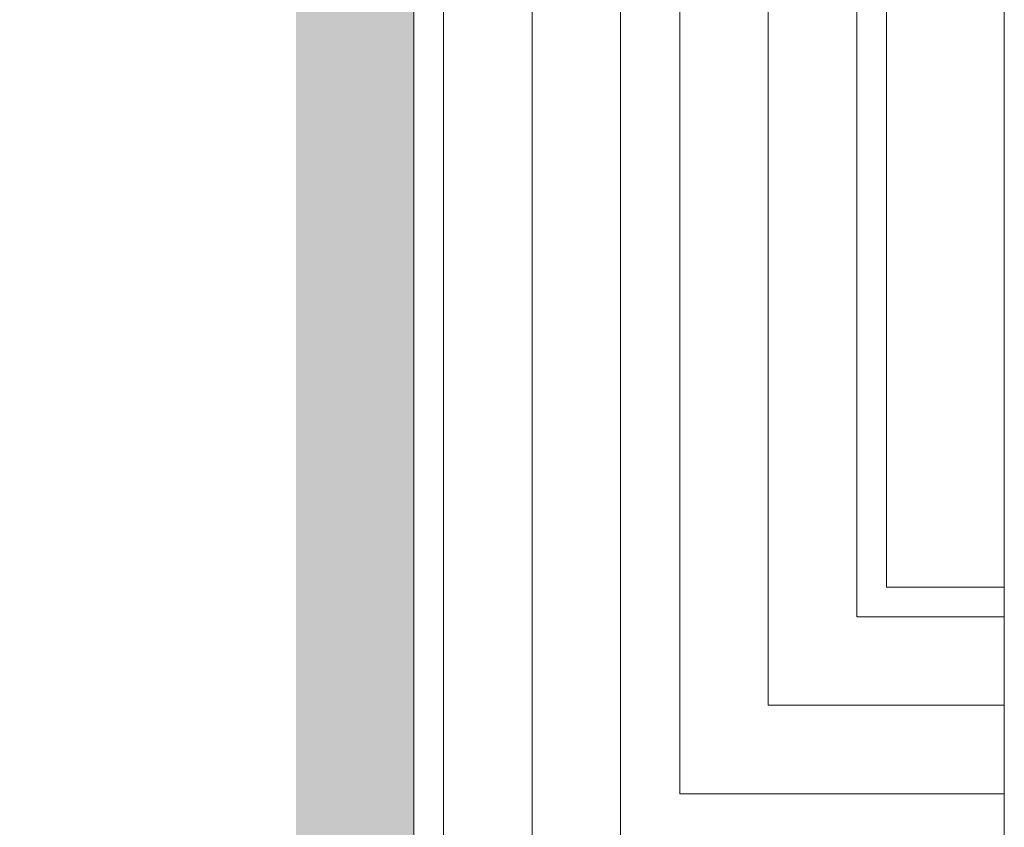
# Model space of a CAD drawing. Header units: millimetres. Extents: x -6792 to 22441, y -13430 to 4653.
# Tile 47 of 256: x -4169 to -4127, y -10083 to -10049. Entities that reach past the tile are written whole.
import ezdxf

# ---------------------------------------------------------------- set-up
doc = ezdxf.new("R2010")
doc.units = ezdxf.units.MM
for name, color, linetype, lineweight in [('_A_KOLORYSTYKA ŚCIAN', 40, 'Continuous', 5), ('_A_WIDOK_URZĄDZENIA NA DACHU', 163, 'Continuous', 13), ('_A_ŚCIANY WEWNĘTRZNE', 7, 'Continuous', 13), ('MEBLE PKN', 150, 'Continuous', 20)]:
    doc.layers.add(name, color=color, linetype=linetype, lineweight=lineweight)
doc.layers.add('_A_OCIEPLENIE_WNĘTRZA', color=7, linetype='BATTING', lineweight=0, true_color=0x595959)
doc.linetypes.add('BATTING', pattern='A,0.0001,-0.1,[134,ltypeshp.shx,S=0.1,R=0,X=-0.1,Y=0],-0.2,[134,ltypeshp.shx,S=0.1,R=180,X=0.1,Y=0],-0.1', length=0.4001)

# ---------------------------------------------------------------- blocks, each defined once
blk = doc.blocks.new('*U47')
blk.add_lwpolyline([(69.75, 0), (-70.25, 0), (-70.25, -75), (69.75, -75)], close=True)

msp = doc.modelspace()

# ---------------------------------------------------------------- linework, layer by layer
at = {"layer": '_A_KOLORYSTYKA ŚCIAN', "color": 173, "true_color": 0x716ad7, "const_width": 5}
msp.add_lwpolyline([(-4289.541, -9929.118), (-4154.541, -9929.118), (-4154.541, -10114.118), (-4289.541, -10114.118)], close=True, dxfattribs=at)
at = {"layer": '_A_OCIEPLENIE_WNĘTRZA', "ltscale": 8}
for points in [[(-4137.041, -9911.99), (-4137.041, -10077.683), (-4127.046, -10077.683)], [(-4293.291, -10121.618), (-4147.041, -10121.618), (-4147.041, -9921.618), (-4310.575, -9921.618)]]:
    msp.add_lwpolyline(points, dxfattribs=at)
at = {"layer": '_A_WIDOK_URZĄDZENIA NA DACHU'}
msp.add_lwpolyline([(-4310.575, -9911.99), (-4127.046, -9911.99), (-4127.046, -10144.974), (-4310.575, -10144.974)], close=True, dxfattribs=at)
at = {"layer": '_A_ŚCIANY WEWNĘTRZNE', "color": 251, "linetype": 'Continuous'}
for points in [[(-4140.791, -9911.99), (-4140.791, -10081.433), (-4127.046, -10081.433)], [(-4133.291, -9911.99), (-4133.291, -10073.933)], [(-4158.291, -9917.868), (-4143.291, -9917.868), (-4143.291, -10125.368), (-4293.291, -10125.368)], [(-4150.791, -9925.368), (-4150.791, -10117.868)], [(-4133.291, -10073.933), (-4127.046, -10073.933)]]:
    msp.add_lwpolyline(points, dxfattribs=at)
at = {"layer": '_A_ŚCIANY WEWNĘTRZNE', "ltscale": 20}
for points in [[(-4132.041, -9911.99), (-4132.041, -10072.683), (-4127.046, -10072.683)], [(-4152.041, -9926.618), (-4152.041, -10116.618)]]:
    msp.add_lwpolyline(points, dxfattribs=at)

# ---------------------------------------------------------------- block references
at = {"layer": 'MEBLE PKN', "rotation": 180}
msp.add_blockref('*U47', (-4222.291, -10116.618), dxfattribs=at)

doc.saveas('drawing.dxf')
